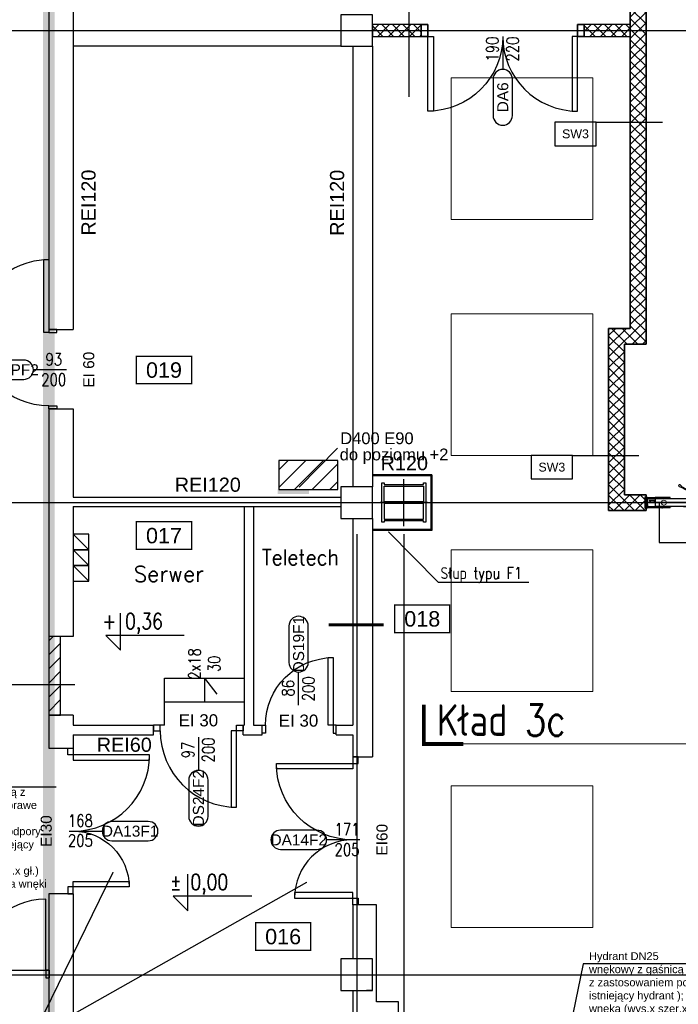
# Model space of a CAD drawing. Header units: centimetres. Extents: x -228435 to 111511, y -89367 to 428125.
# Tile 11 of 219: x -63420 to -55056, y 10624 to 23137. Entities that reach past the tile are written whole.
import ezdxf
from ezdxf.enums import TextEntityAlignment as Align

# ---------------------------------------------------------------- set-up
doc = ezdxf.new("R2010")
doc.units = ezdxf.units.CM
doc.header["$LTSCALE"] = 50
for name, pattern in [('0_II 10 sal$0$HIDDEN', [9.525, 6.35, -3.175]), ('DASHDOT', [25.4, 12.7, -6.35, 0, -6.35]), ('DASHDOT2', [12.7, 6.35, -3.175, 0, -3.175]), ('DIN_STRICHPUNKT', [10.7, 5, -2.5, 0.7, -2.5]), ('DIVIDE', [31.75, 12.7, -6.35, 0, -6.35, 0, -6.35]), ('HIDDEN2', [4.7625, 3.175, -1.5875]), ('HIDDENX2', [19.05, 12.7, -6.35])]:
    doc.linetypes.add(name, pattern=pattern)
doc.layers.get('0').update_dxf_attribs({"color": 8})
for name, color, linetype in [('0_II 10 sal$0$ARCH_ŚCIANY_PRZESUWNE', 8, 'Continuous'), ('3', 8, 'Continuous'), ('ACHSEN', 8, 'DIN_STRICHPUNKT'), ('ARCH_ETAPOWANIE', 8, 'DIVIDE'), ('ARCH_GK', 8, 'Continuous'), ('ARCH_INFO_AREA_ETYKIETY_200', 8, 'Continuous'), ('ARCH_INFO_ETYK_DRZWI', 8, 'Continuous'), ('ARCH_INFO_KOTY_WYSOKOŚCIOWE_IST', 8, 'Continuous'), ('ARCH_INFO_KŁADY ŚCIAN', 8, 'HIDDEN2'), ('ARCH_INFO_ODPORNOŚĆ OGNIOWA', 8, 'Continuous'), ('ARCH_INFO_OPISY', 8, 'Continuous'), ('ARCH_INFO_OPISY_IST', 8, 'Continuous'), ('ARCH_INFO_OPISY_PRZEGRODY', 8, 'Continuous'), ('ARCH_INFO_OSIE_IST', 8, 'DASHDOT2'), ('ARCH_INFO_SCHODY_IST', 8, 'Continuous'), ('ARCH_MUROWANE', 8, 'Continuous'), ('ARCH_MUROWANE_IST', 8, 'Continuous'), ('ARCH_OTWORY_WENTYLACJA_IST', 8, 'Continuous'), ('ARCH_STAL_IST', 8, 'Continuous'), ('ARCH_SZYNY', 8, 'Continuous'), ('ARCH_WIDOK_IST', 8, 'Continuous'), ('ARCH_ŚLUSARKA_DRZWI', 8, 'Continuous'), ('ARCH_ŚLUSARKA_DRZWI_IST', 8, 'Continuous'), ('ARCH_ŻELBET_IST', 8, 'Continuous'), ('bgde_ opis hydranty', 8, 'Continuous'), ('HUFCOR', 8, 'Continuous'), ('Kondygnacja +0$0$ARCH_GK', 8, 'Continuous'), ('Kondygnacja +0$0$ARCH_ŚLUSARKA_DRZWI', 8, 'Continuous'), ('KÖRPERKANTE', 8, 'Continuous'), ('Osie rzutów$0$ARCH_INFO_OSIE_OPISY_IST', 8, 'Continuous'), ('PANELE', 8, 'Continuous'), ('SCHRAFFUR', 8, 'Continuous'), ('tabela', 8, 'Continuous'), ('VOLL', 8, 'Continuous')]:
    doc.layers.add(name, color=color, linetype=linetype)
for name, color, linetype, lineweight in [('2', 8, 'Continuous', 0), ('_SP KORYTA', 8, 'Continuous', 25), ('ARCH_SUFITY_PODWIESZANE', 8, 'HIDDENX2', 9), ('Wymiary', 8, 'Continuous', 15)]:
    doc.layers.add(name, color=color, linetype=linetype, lineweight=lineweight)
doc.layers.get('HUFCOR').off()
doc.styles.add('Arial', font='ARIAL.TTF')
doc.styles.add('Romans', font='Romans.shx')
doc.styles.add('ROMANS-50-CM', font='romans.shx', dxfattribs={"width": 0.8, "height": 10})
doc.linetypes.add('SZYNA_LINE', pattern='A,12.7,-7.75,["SZYNA",Standard,S=2.54,R=0,X=-5.95,Y=-1.27],-7.75', length=28.2)
doc.dimstyles.new('ISO-25', dxfattribs={"dimtxt": 2.5, "dimasz": 2.5, "dimexe": 1.25, "dimexo": 0.625, "dimtad": 1, "dimtxsty": 'Standard', "dimcen": 2.5, "dimadec": 0, "dimazin": 0, "dimtfac": 1, "dimtmove": 0, "dimatfit": 3, "dimfxl": 0, "dimarcsym": 0})
pattern_1 = [(45, (-121140, -45000), (-67.35192, 67.35192), []), (135, (-121140, -45000), (-67.35192, -67.35192), [])]

# ---------------------------------------------------------------- blocks, each defined once
blk = doc.blocks.new('SU Lampy kwadratowe +0')
at = {"layer": 'ARCH_SUFITY_PODWIESZANE', "ltscale": 2.5}
for points in [[(6320, 6740), (6500, 6740), (6500, 6560), (6320, 6560)], [(6320, 6440), (6500, 6440), (6500, 6260), (6320, 6260)], [(6320, 6140), (6500, 6140), (6500, 5960), (6320, 5960)], [(6320, 5840), (6500, 5840), (6500, 5660), (6320, 5660)]]:
    blk.add_lwpolyline(points, close=True, dxfattribs=at)
blk = doc.blocks.new('T-drzwi_dół-200')
at = {"layer": 'ARCH_INFO_ETYK_DRZWI'}
blk.add_line((0, 0), (0, -60), dxfattribs=at)
blk.add_lwpolyline([(-17.5, -77.5), (-17.5, -143.7, 1), (17.5, -143.7), (17.5, -77.5, 1)], format="xyb", close=True, dxfattribs=at)
at = {"layer": 'ARCH_INFO_ETYK_DRZWI', "style": 'Romans', "width": 0.8}
for tag, p in [('ADS_DRZWI:SZEROKOŚĆ', (-7.9, -23)), ('ADS_DRZWI:WYSOKOŚĆ', (29, -23))]:
    blk.add_attdef(tag, text='', height=22, rotation=90, dxfattribs=at).set_placement(p, align=Align.CENTER)
at = {"layer": 'ARCH_INFO_ETYK_DRZWI', "color": 1, "style": 'Arial'}
blk.add_attdef('ADS_DRZWI:ODPORNOŚĆ_OGNIOWA', text='', height=22, dxfattribs=at).set_placement((-0.1, 13.3), align=Align.BOTTOM_CENTER)
at = {"layer": 'ARCH_INFO_ETYK_DRZWI', "style": 'Arial'}
blk.add_attdef('ADS_DRZWI:SYMBOL', text='', height=20, rotation=90, dxfattribs=at).set_placement((0, -110.6), align=Align.MIDDLE)
blk = doc.blocks.new('T-drzwi_prawe-200')
at = {"layer": 'ARCH_INFO_ETYK_DRZWI'}
blk.add_line((0, 0), (60, 0), dxfattribs=at)
blk.add_lwpolyline([(143.7, 17.5), (77.5, 17.5, 1), (77.5, -17.5), (143.7, -17.5, 1)], format="xyb", close=True, dxfattribs=at)
at = {"layer": 'ARCH_INFO_ETYK_DRZWI', "color": 1, "style": 'Arial'}
blk.add_attdef('ADS_DRZWI:ODPORNOŚĆ_OGNIOWA', text='', height=20, rotation=90, dxfattribs=at).set_placement((-25.5, 0.1), align=Align.BOTTOM_CENTER)
at = {"layer": 'ARCH_INFO_ETYK_DRZWI', "style": 'Romans', "width": 0.8}
for tag, p in [('ADS_DRZWI:SZEROKOŚĆ', (20.5, 8)), ('ADS_DRZWI:WYSOKOŚĆ', (20.5, -28))]:
    blk.add_attdef(tag, text='', height=22, dxfattribs=at).set_placement(p, align=Align.CENTER)
at = {"layer": 'ARCH_INFO_ETYK_DRZWI', "style": 'Arial'}
blk.add_attdef('ADS_DRZWI:SYMBOL', text='', height=20, dxfattribs=at).set_placement((110.7, 0), align=Align.MIDDLE)
blk = doc.blocks.new('T-drzwi_lewe-200')
at = {"layer": 'ARCH_INFO_ETYK_DRZWI'}
blk.add_line((0, 0), (-60, 0), dxfattribs=at)
blk.add_lwpolyline([(-77.5, 17.5), (-143.7, 17.5, 1), (-143.7, -17.5), (-77.5, -17.5, 1)], format="xyb", close=True, dxfattribs=at)
at = {"layer": 'ARCH_INFO_ETYK_DRZWI', "style": 'Arial'}
blk.add_attdef('ADS_DRZWI:ODPORNOŚĆ_OGNIOWA', text='', height=20, rotation=90, dxfattribs=at).set_placement((56.4, 0.1), align=Align.BOTTOM_CENTER)
at = {"layer": 'ARCH_INFO_ETYK_DRZWI', "style": 'Romans', "width": 0.8}
for tag, p in [('ADS_DRZWI:SZEROKOŚĆ', (-23, 7.9)), ('ADS_DRZWI:WYSOKOŚĆ', (-23, -29))]:
    blk.add_attdef(tag, text='', height=22, dxfattribs=at).set_placement(p, align=Align.CENTER)
at = {"layer": 'ARCH_INFO_ETYK_DRZWI', "style": 'Arial'}
blk.add_attdef('ADS_DRZWI:SYMBOL', text='', height=20, dxfattribs=at).set_placement((-110.6, 0), align=Align.MIDDLE)
blk = doc.blocks.new('T-drzwi_góra-200')
at = {"layer": 'ARCH_INFO_ETYK_DRZWI'}
blk.add_line((0, 0), (0, 60), dxfattribs=at)
blk.add_lwpolyline([(-17.5, 143.7), (-17.5, 77.5, 1), (17.5, 77.5), (17.5, 143.7, 1)], format="xyb", close=True, dxfattribs=at)
at = {"layer": 'ARCH_INFO_ETYK_DRZWI', "style": 'Arial'}
blk.add_attdef('ADS_DRZWI:SYMBOL', text='', height=20, rotation=90, dxfattribs=at).set_placement((0, 110.6), align=Align.MIDDLE)
at = {"layer": 'ARCH_INFO_ETYK_DRZWI', "style": 'Romans', "width": 0.8}
for tag, p in [('ADS_DRZWI:SZEROKOŚĆ', (-8, 30.5)), ('ADS_DRZWI:WYSOKOŚĆ', (29, 29.5))]:
    blk.add_attdef(tag, text='', height=22, rotation=90, dxfattribs=at).set_placement(p, align=Align.CENTER)
at = {"layer": 'ARCH_INFO_ETYK_DRZWI', "color": 1, "style": 'Arial'}
blk.add_attdef('ADS_DRZWI:ODPORNOŚĆ_OGNIOWA', text='', height=22, dxfattribs=at).set_placement((-0.1, -45.8), align=Align.BOTTOM_CENTER)
blk = doc.blocks.new('Linie kładów 0')
at = {"layer": 'ARCH_INFO_KŁADY ŚCIAN', "ltscale": 10, "const_width": 1}
blk.add_lwpolyline([(6335.3, 5893.4), (11516.8, 5893.4), (11516.8, 6729.9), (13383.9, 6729.9)], dxfattribs=at)
at = {"layer": 'ARCH_INFO_KŁADY ŚCIAN', "linetype": 'Continuous', "const_width": 5}
blk.add_lwpolyline([(6285.3, 5943.4), (6285.3, 5893.4), (6335.3, 5893.4)], dxfattribs=at)
at = {"layer": 'ARCH_INFO_KŁADY ŚCIAN', "insert": (6301.6, 5943.6), "char_height": 40, "width": 626.533, "attachment_point": 1, "style": 'ROMANS-50-CM'}
blk.add_mtext('Kład 3c', dxfattribs=at)
blk = doc.blocks.new('A$C50B549AF')
at = {"layer": 'ARCH_SZYNY', "linetype": 'SZYNA_LINE', "ltscale": 2.5}
for p, q in [((1183.5, 1200.4, 630), (319, 1200.4, 630)), ((335.7, 1200.4, 630), (335.7, 1149.7, 630)), ((335.7, 1149.7, -614.3), (2332.9, 1149.7, -421.8))]:
    blk.add_line(p, q, dxfattribs=at)
blk = doc.blocks.new('BEDIENHEBEL')
at = {"layer": 'KÖRPERKANTE'}
for p, q in [((-10, -85), (-10, 0)), ((-10, 0), (10, 0)), ((10, -85), (10, 0)), ((-145, -149), (-38, -87)), ((-140, -158), (-33, -96)), ((-31, -85), (-10, -85)), ((-31, -95), (-10, -95)), ((-10, -95), (-10, -100)), ((-10, -100), (10, -100)), ((31, -85), (10, -85)), ((31, -95), (10, -95)), ((10, -95), (10, -100)), ((140, -158), (33, -96)), ((145, -149), (38, -87)), ((-173, -156), (-148, -147)), ((-160, -178), (-140, -161)), ((-139, -159), (-146, -147)), ((139, -159), (146, -147)), ((160, -178), (140, -161)), ((173, -156), (148, -147))]:
    blk.add_line(p, q, dxfattribs=at)
for centre, radius, start, end in [((-31, -100), 15, 90, 120), ((-31, -100), 5, 90, 120), ((-15, -90), 7.25, 316.3972, 43.6028), ((15, -90), 7.25, 136.3972, 223.6028), ((31, -100), 15, 60, 90), ((31, -100), 5, 60, 90), ((-167, -167), 12.5, 120, 300), ((-147, -148), 1, 30, 120), ((-140, -160), 1, 300, 30), ((140, -160), 1, 150, 240), ((147, -148), 1, 60, 150), ((167, -167), 12.5, 240, 60)]:
    blk.add_arc(centre, radius, start, end, dxfattribs=at)
blk = doc.blocks.new('*U524')
at = {"layer": 'PANELE'}
for points in [[(0, 0), (0, -21), (-14, -21)], [(0, 0), (1000, 0)], [(810, -97), (810, -112), (1000, -112), (1000, 15), (810, 15), (810, 0)], [(-14, -76), (0, -76), (0, -97)], [(0, -97), (1000, -97)]]:
    blk.add_lwpolyline(points, dxfattribs=at)
blk.add_arc((24, -48), 46.5, 143.7563, 216.2437, dxfattribs=at)
at = {"layer": 'Wymiary'}
for centre in [(110, -48), (890, -48)]:
    blk.add_circle(centre, 32, dxfattribs=at)
at = {"layer": 'PANELE'}
blk.add_blockref('BEDIENHEBEL', (525, -97), dxfattribs=at)
blk = doc.blocks.new('etykieta_numer')
at = {"color": 0, "linetype": 'ByBlock', "const_width": 2.44}
blk.add_lwpolyline([(-50, -50), (-50, 0), (50, 0), (50, -50)], close=True, dxfattribs=at)
at = {"color": 0, "linetype": 'ByBlock', "style": 'Arial'}
blk.add_attdef('AECAREA:NUMBER', text='', height=28, dxfattribs=at).set_placement((0, -25), align=Align.MIDDLE)
blk = doc.blocks.new('cahbir 0')
at = {"layer": '_SP KORYTA'}
h = blk.add_hatch(dxfattribs=at)
h.set_pattern_fill('ANSI31', color=256, scale=5, style=0)
h.set_pattern_definition([(45, (-82600.029, -43189.999), (-11.2253202, 11.2253202), [])])
h.paths.add_polyline_path([(-7449, 1336.6), (-7373.8, 1336.6), (-7373.8, 1373.6), (-7449, 1373.6)])
blk.add_hatch(color=256, dxfattribs=at).paths.add_polyline_path([(-7450.5, 1336.8), (-7410.5, 1336.8), (-7410.5, 1330.8), (-7450.5, 1330.8)])
blk.add_line((-7374.5, 1389.2, -630), (-7423, 1339.6, -630), dxfattribs=at)
at = {"layer": '_SP KORYTA', "elevation": -630}
blk.add_lwpolyline([(-7449, 1336.6), (-7373.8, 1336.6), (-7373.8, 1373.6), (-7449, 1373.6)], close=True, dxfattribs=at)
at = {"layer": '_SP KORYTA', "style": 'Arial'}
for s, p in [('D400 E90', (-7370.9, 1394.3, -630)), ('do poziomu +2', (-7371.6, 1373.7, -630))]:
    blk.add_text(s, height=15, dxfattribs=at).set_placement(p)
blk = doc.blocks.new('CLOSURE')
at = {"color": 7, "linetype": 'Continuous'}
for p, q in [((-2, 0), (-9, 0)), ((-2, 0), (-2, -1)), ((-10, -1), (-10, -2)), ((-10, -34), (-10, -40)), ((-9, -3), (-8, -3)), ((-8, -33), (-9, -33)), ((-9, -41), (-3, -41)), ((-8, -7), (-8, -7)), ((-8, -30), (-8, -30)), ((-8, -39), (-8, -36)), ((-8, -36), (177, -36)), ((-3, -39), (-8, -39)), ((-2, -1), (-2, -2)), ((-2, -12), (-2, -17)), ((-2, -17), (-1, -18)), ((-1, -18), (-2, -19)), ((-2, -19), (-2, -24)), ((-2, -40), (-2, -40)), ((-1, -3), (0, -3)), ((0, -29), (0, -3)), ((0, -34), (0, -32)), ((150, -34), (0, -34)), ((5, -30), (1, -30)), ((1, -31), (5, -31)), ((6, -31), (6, -31)), ((146, -30), (146, -31)), ((153, -30), (147, -30)), ((147, -31), (151, -31)), ((153, -31), (153, -30)), ((156, -30), (156, -31)), ((163, -34), (159, -34)), ((166, -31), (166, -30)), ((168, -30), (168, -31)), ((179, -34), (172, -34)), ((172, -40), (172, -40)), ((177, -39), (173, -39)), ((173, -41), (179, -41)), ((177, -36), (177, -39)), ((180, -40), (180, -35))]:
    blk.add_line(p, q, dxfattribs=at)
for centre, radius, start, end in [((-9, -1), 1.2, 90, 180), ((-9, -2), 1, 180, 270), ((-9, -34), 1, 90, 180), ((-9, -40), 1, 180, 270), ((-8, -8), 1, 90, 217.5752), ((-5, -5), 5.01, 217.5752, 275.7303), ((-5, -31), 5.01, 84.2699, 140.5242), ((-8, -29), 1, 140.5242, 270), ((-8, -2), 1, 270, 314.9442), ((-8, -8), 1, 40.708, 90), ((-8, -29), 1, 270, 317.1564), ((-8, -34), 1, 42.8436, 90), ((-5, -5), 2.75, 220.708, 134.9442), ((-5, -31), 2.75, 222.8436, 137.1564), ((-4, -12), 2, 0, 95.7303), ((-4, -24), 2, 264.2699, 0), ((-3, -40), 1, 0, 90), ((-3, -40), 1, 270, 0), ((-1, -2), 1, 180, 270), ((1, -29), 1, 180, 270), ((1, -32), 1, 90, 180), ((5, -31), 0.5, 0, 90), ((5, -31), 0.5, 270, 0), ((147, -30), 0.5, 90, 180), ((147, -31), 0.5, 180, 270), ((150, -33), 1, 270, 3.2641), ((151, -32), 0.5, 341.3143, 90), ((155, -33), 3.4, 161.3143, 183.2641), ((153, -30), 0.5, 0, 90), ((152, -31), 1, 323.1301, 0), ((155, -33), 1.75, 143.1301, 36.8699), ((156, -30), 0.5, 54.1117, 180), ((157, -31), 1, 180, 216.8699), ((155, -33), 3.4, 356.7359, 54.1117), ((159, -33), 1, 176.7359, 270), ((163, -33), 1, 270, 3.2641), ((167, -33), 3.4, 125.8883, 183.2641), ((165, -30), 0.5, 0, 125.8883), ((167, -33), 1.75, 143.1301, 36.8699), ((165, -31), 1, 323.1301, 0), ((169, -30), 0.5, 54.1117, 180), ((169, -31), 1, 180, 216.8699), ((167, -33), 3.4, 356.7359, 54.1117), ((172, -33), 1, 176.7359, 270), ((173, -40), 1, 90, 180), ((173, -40), 1, 180, 270), ((179, -35), 1, 0, 90), ((179, -40), 1, 270, 0)]:
    blk.add_arc(centre, radius, start, end, dxfattribs=at)
blk = doc.blocks.new('hufcor detal 2')
at = {"layer": 'SCHRAFFUR'}
h = blk.add_hatch(dxfattribs=at)
h.set_pattern_fill('ANSI34', color=256, scale=10, style=0)
h.set_pattern_definition([(45, (-9731.639, 331.908), (-5.303301, 5.303301), []), (45, (-9729.871, 331.908), (-5.303301, 5.303301), []), (45, (-9728.1034, 331.908), (-5.303301, 5.303301), []), (45, (-9726.3356, 331.908), (-5.303301, 5.303301), [])])
h.paths.add_polyline_path([(-4.1, 11.6), (-8.1, 11.6), (-8.1, 0.6), (-4.1, 0.6)])
h.paths.add_polyline_path([(-4.1, 0.6), (-8.1, 0.6), (-8.1, -10.4), (-4.1, -10.4)])
at = {"layer": 'VOLL'}
for points in [[(-5.3, 30), (-97.9, 30), (-97.9, 31.2), (-5.3, 31.2)], [(-5.3, -29.9), (-5.3, -28.7), (-97.9, -28.7), (-97.9, -29.9)]]:
    blk.add_hatch(color=256, dxfattribs=at).paths.add_polyline_path(points)
at = {"layer": '2'}
for p, q in [((-96.6, 25.3), (-96.6, 25.2)), ((-93.3, 27.5), (-93.5, 26.6)), ((-92.7, 27.4), (-93, 26.3)), ((-86.8, 27.4), (-86.5, 26.3)), ((-86.2, 27.5), (-86, 26.6)), ((-82.9, 25.3), (-82.9, 25.2))]:
    blk.add_line(p, q, dxfattribs=at)
for centre, radius, start, end in [((-96.5, 25.2), 0.15, 81.64787, 164.0608), ((-96.5, 25.2), 0.15, 164.0608, 254.45214), ((-95.7, 27.8), 2.49, 252.00184, 332.27024), ((-95.4, 27.5), 2.67, 245.6965, 334.36264), ((-92.9, 28.1), 0.8, 285.0434, 236.28409), ((-86.6, 28.1), 0.8, 303.71591, 254.9566), ((-84.1, 27.5), 2.67, 205.63736, 294.3035), ((-83.8, 27.8), 2.49, 207.72976, 287.99816), ((-83, 25.2), 0.15, 15.9392, 98.35213), ((-83, 25.2), 0.15, 285.54786, 15.9392)]:
    blk.add_arc(centre, radius, start, end, dxfattribs=at)
at = {"layer": '3'}
for centre, radius, start, end in [((-11.1, -0.1), 11.1, 308.94516, 51.05484), ((-11, -0.1), 10.6, 310.60168, 49.39832)]:
    blk.add_arc(centre, radius, start, end, dxfattribs=at)
at = {"layer": 'ACHSEN', "ltscale": 5}
blk.add_line((53.1, 0.6), (-268.8, 0.6), dxfattribs=at)
at = {"layer": 'ARCH_GK', "linetype": 'Continuous', "lineweight": -3}
for p, q in [((0.3, 17.1), (0.3, 35)), ((0.3, 35), (0.3, -33.7))]:
    blk.add_line(p, q, dxfattribs=at)
for points in [[(0.3, 35), (2.7, 35), (3, 36.7), (3.3, 35)], [(6.4, 35), (3.9, 35), (3.5, 33.3), (3.3, 35)], [(6.3, 17.1), (6.3, 35)], [(6.3, 35), (6.3, -33.7)], [(0.3, -33.7), (2.7, -33.7), (3, -35.5), (3.3, -33.7)], [(6.4, -33.7), (3.9, -33.7), (3.5, -32), (3.3, -33.7)]]:
    blk.add_lwpolyline(points, dxfattribs=at)
at = {"layer": 'VOLL'}
for p, q in [((-96.8, 31.2), (-6.5, 31.2)), ((-8.1, 11.6), (-8.1, -10.4)), ((-8.1, 11.6), (-4.1, 11.6)), ((-4.1, 11.6), (-4.1, -10.4)), ((-48.1, -6.8), (-53, -10.2)), ((-48.1, -13.6), (-53, -10.2)), ((-48.1, -9.2), (-48.1, -6.8)), ((-48.1, -9.2), (-23.8, -9.2)), ((-48.1, -11.2), (-23.8, -11.2)), ((-48.1, -11.2), (-48.1, -13.6)), ((-23.8, -6.8), (-18.8, -10.2)), ((-23.8, -9.2), (-23.8, -6.8)), ((-23.8, -13.6), (-18.8, -10.2)), ((-23.8, -11.2), (-23.8, -13.6)), ((-8.1, -10.4), (-4.1, -10.4))]:
    blk.add_line(p, q, dxfattribs=at)
for points in [[(-3, 27.1), (-5.7, 27.1, -7.740139), (-5.7, 27.7), (-3, 27.7, -0.445604), (-3, 14), (-5.7, 14, -7.740139), (-5.7, 14.6), (-3, 14.6, 0.483874)], [(-3, -25.9), (-5.7, -25.9, 7.740139), (-5.7, -26.4), (-3, -26.4, 0.445604), (-3, -12.7), (-5.7, -12.7, 7.740139), (-5.7, -13.3), (-3, -13.3, -0.406168)]]:
    blk.add_lwpolyline(points, format="xyb", close=True, dxfattribs=at)
blk.add_lwpolyline([(-97.9, -28.7), (-5.3, -28.7), (-5.3, -29.9), (-97.9, -29.9)], close=True, dxfattribs=at)
at = {"layer": 'VOLL', "xscale": 0.5, "yscale": 0.5000000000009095, "zscale": 0.5000000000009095, "rotation": 180}
blk.add_blockref('CLOSURE', (-9.3, 11.7), dxfattribs=at)
at = {"layer": 'VOLL', "xscale": -0.5, "yscale": 0.5000000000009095, "zscale": 0.5000000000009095}
blk.add_blockref('CLOSURE', (-9.3, -10.4), dxfattribs=at)
blk = doc.blocks.new('Osie rzutów')
at = {"layer": 'ARCH_INFO_OSIE_IST', "ltscale": 10}
for p, q in [((6200, 12510), (6200, 4800)), ((6200, 12510), (6200, 4571.2)), ((6260, 12510), (6260, 4623.3)), ((4436, 6800), (15156.5, 6800)), ((6260, 6170), (6260, 6230)), ((4436, 6200), (15156.5, 6200)), ((6290, 6200), (6230, 6200)), ((4436, 5600), (15156.5, 5600))]:
    blk.add_line(p, q, dxfattribs=at)

msp = doc.modelspace()

# ---------------------------------------------------------------- hatches: boundary and pattern name
at = {"layer": 'ARCH_GK', "linetype": 'Continuous', "lineweight": -3}
h = msp.add_hatch(dxfattribs=at)
h.set_pattern_fill('ANSI37', color=256, scale=30, style=0)
h.set_pattern_definition(pattern_1)
h.paths.add_polyline_path([(-55665, 54650), (-55465, 54650), (-55465, 62985), (-55740, 62985), (-55740, 64900), (-55465, 64900), (-55465, 65100), (-55940, 65100), (-55940, 62785), (-55665, 62785), (-55665, 59075), (-56250, 59075), (-56250, 58925), (-55665, 58925)])
h.paths.add_polyline_path([(-55465, 53500), (-55665, 53500), (-55665, 52500), (-55465, 52500)])
h.paths.add_polyline_path([(-55665, 42650), (-55465, 42650), (-55465, 51350), (-55665, 51350)])
h.paths.add_polyline_path([(-55665, 40500), (-55465, 40500), (-55465, 41500), (-55665, 41500)])
h.paths.add_polyline_path([(-55665, 30650), (-55465, 30650), (-55465, 39350), (-55665, 39350)])
h.paths.add_polyline_path([(-55665, 28500), (-55465, 28500), (-55465, 29500), (-55665, 29500)])
h.paths.add_polyline_path([(-55465, 27350), (-55665, 27350), (-55665, 19215), (-55940, 19215), (-55940, 16900), (-55465, 16900), (-55465, 17100), (-55740, 17100), (-55740, 19015), (-55465, 19015)])
h = msp.add_hatch(dxfattribs=at)
h.set_pattern_fill('ANSI37', color=256, scale=30, style=0)
h.set_pattern_definition(pattern_1)
h.paths.add_polyline_path([(-58940, 23075), (-58940, 22925), (-58320, 22925), (-58320, 23075)], flags=0)
h.paths.add_polyline_path([(-55640, 22925), (-55640, 23075), (-56250, 23075), (-56250, 22925)])
at = {"layer": 'ARCH_MUROWANE', "linetype": 'Continuous', "lineweight": -3}
h = msp.add_hatch(dxfattribs=at)
h.set_pattern_fill('ANSI31', color=256, scale=40, angle=-360, style=0)
h.set_pattern_definition([(45, (-121140, -45000), (-89.80256, 89.80256), [])])
h.paths.add_polyline_path([(-62900, 15300), (-63050, 15300), (-63050, 14300), (-62900, 14300)], flags=0)

# ---------------------------------------------------------------- linework, layer by layer
at = {"layer": '0_II 10 sal$0$ARCH_ŚCIANY_PRZESUWNE', "linetype": '0_II 10 sal$0$HIDDEN', "lineweight": -3, "elevation": 630}
msp.add_lwpolyline([(-54253, 17050), (-55465, 17050), (-55465, 16950), (-54253, 16950)], close=True, dxfattribs=at)
at = {"layer": 'ARCH_ETAPOWANIE', "ltscale": 10, "const_width": 150, "elevation": 630}
msp.add_lwpolyline([(-32748.04041, 102637.86797), (-71890, 102620.1903), (-71740, 89900), (-59190, 89900), (-59190, 71200), (-71590, 71200), (-71590, 58800), (-65060, 58800), (-65060, 57540), (-63050, 57540), (-63050, -5675.91583)], dxfattribs=at)
at = {"layer": 'ARCH_GK', "linetype": 'Continuous', "lineweight": -3}
for p, q in [((-55465, 19015, 630), (-55465, 27350, 630)), ((-58940, 23075, 630), (-58940, 22925, 630)), ((-58320, 23075, 630), (-58940, 23075, 630)), ((-58320, 22925, 630), (-58320, 23075, 630)), ((-56250, 23075, 630), (-56250, 22925, 630)), ((-55665, 23075, 630), (-56250, 23075, 630)), ((-58940, 22925, 630), (-58320, 22925, 630)), ((-56250, 22925, 630), (-55665, 22925, 630)), ((-55665, 22925, 630), (-55665, 19215, 630)), ((-55940, 19215, 630), (-55940, 16900, 630)), ((-55665, 19215, 630), (-55940, 19215, 630)), ((-55740, 17100, 630), (-55740, 19015, 630)), ((-55740, 19015, 630), (-55465, 19015, 630)), ((-55465, 17100, 630), (-55740, 17100, 630)), ((-55465, 16900, 630), (-55465, 17100, 630)), ((-55940, 16900, 630), (-55465, 16900, 630)), ((-58940, 10800, 630), (-59015, 10800, 630))]:
    msp.add_line(p, q, dxfattribs=at)
at = {"layer": 'ARCH_GK', "linetype": 'Continuous', "lineweight": -3, "elevation": 630}
msp.add_lwpolyline([(-55465, 27350), (-55465, 19015), (-55740, 19015), (-55740, 17100), (-55465, 17100), (-55465, 16900), (-55940, 16900), (-55940, 19215), (-55665, 19215), (-55665, 27350)], dxfattribs=at)
at = {"layer": 'ARCH_GK', "elevation": 630}
for points in [[(-58185, 17355), (-58940, 17355)], [(-58197.5, 17342.5), (-58940, 17342.5)], [(-58197.5, 17355), (-58197.5, 16657.5)], [(-58185, 17355), (-58185, 16645)], [(-58185, 16657.5), (-58940, 16657.5)], [(-58185, 16645), (-58940, 16645)]]:
    msp.add_lwpolyline(points, dxfattribs=at)
at = {"layer": 'ARCH_INFO_AREA_ETYKIETY_200', "const_width": 40, "elevation": 630}
msp.add_lwpolyline([(-58795.42294, 15447.81739), (-59495.42294, 15447.81739)], dxfattribs=at)
at = {"layer": 'ARCH_INFO_KOTY_WYSOKOŚCIOWE_IST', "elevation": 630}
for points in [[(-61330.63011, 15313.01295), (-62327.81406, 15313.01295), (-62140.31406, 15125.51295), (-62140.31406, 15593.94664)], [(-60473.54753, 11998.83641), (-61470.73147, 11998.83641), (-61283.23147, 11811.33641), (-61283.23147, 12279.77009)]]:
    msp.add_lwpolyline(points, dxfattribs=at)
at = {"layer": 'ARCH_INFO_OPISY_PRZEGRODY'}
for points, elevation in [([(-58473.49676, 22156.78804), (-58473.49676, 23453.06886)], 630), ([(-56098.6925, 21836.10497), (-55254.42159, 21836.10497)], 630), ([(-56398.97555, 17600.48777), (-55554.70464, 17600.48777)], 630), ([(-63894.95686, 14688.63928), (-62719.95136, 14688.63928)], 6930)]:
    msp.add_lwpolyline(points, dxfattribs=dict(at, elevation=elevation))
at = {"layer": 'ARCH_INFO_OPISY_PRZEGRODY', "elevation": 630}
for points in [[(-56623.6925, 21536.10497), (-56098.6925, 21536.10497), (-56098.6925, 21836.10497), (-56623.6925, 21836.10497), (-56623.6925, 21536.10497)], [(-56923.97555, 17300.48777), (-56398.97555, 17300.48777), (-56398.97555, 17600.48777), (-56923.97555, 17600.48777), (-56923.97555, 17300.48777)]]:
    msp.add_lwpolyline(points, close=True, dxfattribs=at)
at = {"layer": 'ARCH_INFO_SCHODY_IST'}
for q in [(-61075, 14470, 630), (-60915.5493, 14565.25327, 630)]:
    msp.add_line((-61075, 14770, 630), q, dxfattribs=at)
at = {"layer": 'ARCH_MUROWANE', "linetype": 'Continuous', "lineweight": -3}
for p, q in [((-62900, 15300, 630), (-63050, 15300, 630)), ((-63050, 15300, 630), (-63050, 14300, 630)), ((-62900, 14300, 630), (-62900, 15300, 630)), ((-63050, 14300, 630), (-62900, 14300, 630))]:
    msp.add_line(p, q, dxfattribs=at)
at = {"layer": 'ARCH_MUROWANE_IST', "ltscale": 4}
for p, q in [((-63050, 38790, 630), (-63050, 19200, 630)), ((-62740, 38790, 630), (-62740, 19200, 630)), ((-59190, 22800, 630), (-59190, 17200, 630)), ((-58940, 22800, 630), (-58940, 17200, 630)), ((-63050, 19200, 630), (-62740, 19200, 630)), ((-63050, 18190, 630), (-62740, 18190, 630)), ((-63050, 18190, 630), (-63050, 15300, 630)), ((-62740, 18190, 630), (-62740, 17070, 630)), ((-62740, 17070, 630), (-59340, 17070, 630)), ((-62740, 16950, 630), (-62740, 15300, 630)), ((-62740, 16950, 630), (-59340, 16950, 630)), ((-60570, 16950, 630), (-60570, 14170, 630)), ((-60450, 16950, 630), (-60450, 14170, 630)), ((-59190, 16800, 630), (-59190, 14170, 630)), ((-58940, 16800, 630), (-58940, 13770, 630)), ((-62740, 15300, 630), (-63050, 15300, 630)), ((-62740, 14300, 630), (-63050, 14300, 630)), ((-63050, 14300, 630), (-63050, 13880, 630)), ((-62740, 14300, 630), (-62740, 14170, 630)), ((-62740, 14170, 630), (-61720, 14170, 630)), ((-61720, 14050, 630), (-61720, 14170, 630)), ((-60580, 14170, 630), (-60570, 14170, 630)), ((-60580, 14050, 630), (-60580, 14170, 630)), ((-60450, 14170, 630), (-60340, 14170, 630)), ((-60340, 14050, 630), (-60340, 14170, 630)), ((-59400, 14170, 630), (-59190, 14170, 630)), ((-59400, 14050, 630), (-59400, 14170, 630)), ((-62740, 14050, 630), (-62740, 13880, 630)), ((-62740, 14050, 630), (-61720, 14050, 630)), ((-60580, 14050, 630), (-60340, 14050, 630)), ((-59400, 14050, 630), (-59190, 14050, 630)), ((-59190, 14050, 630), (-59190, 13770, 630)), ((-63050, 13880, 630), (-62740, 13880, 630)), ((-59190, 13770, 630), (-58940, 13770, 630)), ((-62740, 12030, 630), (-63050, 12030, 630)), ((-63050, 12030, 630), (-63050, 5410, 630)), ((-62740, 12030, 630), (-62740, 4400, 630)), ((-59190, 11890, 630), (-59190, 11200, 630)), ((-58940, 11890, 630), (-59190, 11890, 630)), ((-59190, 10800, 630), (-59190, 5200, 630))]:
    msp.add_line(p, q, dxfattribs=at)
at = {"layer": 'ARCH_MUROWANE_IST', "ltscale": 4, "elevation": -12270}
msp.add_lwpolyline([(-58910, 6495), (-58888.12722, 9605), (-58610, 9605), (-58610, 10655), (-58890, 10655), (-58890, 11890), (-58940, 11890)], dxfattribs=at)
at = {"layer": 'ARCH_OTWORY_WENTYLACJA_IST'}
for p, q in [((-62740, 16600, 630), (-62540, 16400, 630)), ((-62740, 16400, 630), (-62540, 16200, 630)), ((-62740, 16200, 630), (-62540, 16000, 630))]:
    msp.add_line(p, q, dxfattribs=at)
at = {"layer": 'ARCH_OTWORY_WENTYLACJA_IST', "elevation": 630}
for points in [[(-62740, 16400), (-62540, 16400), (-62540, 16600), (-62740, 16600)], [(-62740, 16200), (-62540, 16200), (-62540, 16400), (-62740, 16400)], [(-62740, 16000), (-62540, 16000), (-62540, 16200), (-62740, 16200)]]:
    msp.add_lwpolyline(points, close=True, dxfattribs=at)
at = {"layer": 'ARCH_STAL_IST', "elevation": 630}
for points in [[(-58820, 16750), (-58820, 17250), (-58790, 17250), (-58790, 17230), (-58290, 17230), (-58290, 17250), (-58260, 17250), (-58260, 16750), (-58290, 16750), (-58290, 16770), (-58790, 16770), (-58790, 16750)], [(-58290, 17010), (-58790, 17010), (-58790, 17210), (-58290, 17210)], [(-58790, 16790), (-58290, 16790), (-58290, 16990), (-58790, 16990)]]:
    msp.add_lwpolyline(points, close=True, dxfattribs=at)
at = {"layer": 'ARCH_WIDOK_IST'}
for p, q in [((-59340, 22800, 630), (-62740, 22800, 630)), ((-61580, 14470, 630), (-61580, 14770, 630)), ((-61580, 14770, 630), (-60570, 14770, 630)), ((-61580, 14170, 630), (-61580, 14470, 630)), ((-61580, 14470, 630), (-60570, 14470, 630))]:
    msp.add_line(p, q, dxfattribs=at)
at = {"layer": 'ARCH_WIDOK_IST', "elevation": 630}
msp.add_lwpolyline([(-61580, 14170), (-61635, 14170)], dxfattribs=at)
at = {"layer": 'ARCH_ŚLUSARKA_DRZWI', "linetype": 'Continuous', "lineweight": -3, "elevation": 630}
for points in [[(-58235, 23075), (-58320, 23075), (-58320, 22925), (-58235, 22925)], [(-58235, 22925), (-58320, 22925), (-58320, 23075), (-58235, 23075)], [(-56335, 23075), (-56250, 23075), (-56250, 22925), (-56335, 22925)], [(-56335, 22925), (-56250, 22925), (-56250, 23075), (-56335, 23075)], [(-58235, 22925), (-58165, 22925), (-58165, 21975), (-58235, 21975)], [(-56335, 22925), (-56405, 22925), (-56405, 21975), (-56335, 21975)], [(-63050, 19160), (-63113, 19160), (-63113, 20090), (-63050, 20090)], [(-62949, 19160), (-62949, 19200), (-63050, 19200), (-63050, 19160)], [(-62949, 18230), (-62949, 18190), (-63050, 18190), (-63050, 18230)], [(-59440, 14170), (-59503, 14170), (-59503, 15030), (-59440, 15030)], [(-61635, 14170), (-61720, 14170), (-61720, 14100), (-61635, 14100)], [(-60665, 14170), (-60580, 14170), (-60580, 14100), (-60665, 14100)], [(-60300, 14069), (-60340, 14069), (-60340, 14170), (-60300, 14170)], [(-59440, 14069), (-59400, 14069), (-59400, 14170), (-59440, 14170)], [(-60665, 14100), (-60735, 14100), (-60735, 13130), (-60665, 13130)], [(-62810, 13795), (-62810, 13880), (-62740, 13880), (-62740, 13795)], [(-62740, 13795), (-62740, 13725), (-61770, 13725), (-61770, 13795)], [(-59120, 13685), (-59120, 13770), (-59190, 13770), (-59190, 13685)], [(-59190, 13685), (-59190, 13615), (-60160, 13615), (-60160, 13685)], [(-62740, 12115), (-62740, 12185), (-62030, 12185), (-62030, 12115)], [(-62810, 12115), (-62810, 12030), (-62740, 12030), (-62740, 12115)], [(-59190, 11975), (-59190, 12045), (-59930, 12045), (-59930, 11975)], [(-59120, 11975), (-59120, 11890), (-59190, 11890), (-59190, 11975)]]:
    msp.add_lwpolyline(points, close=True, dxfattribs=at)
at = {"layer": 'ARCH_ŚLUSARKA_DRZWI', "linetype": 'Continuous', "lineweight": -3, "extrusion": (0, 0, -1)}
for centre, radius, start, end in [((58235, 22925, -630), 950, 180, 270), ((63050, 19160, -630), 930, 270, 90), ((59440, 14170, -630), 860, 0, 90), ((59190, 13685, -630), 970, 270, 0), ((62740, 12115, -630), 710, 90, 180)]:
    msp.add_arc(centre, radius, start, end, dxfattribs=at)
at = {"layer": 'ARCH_ŚLUSARKA_DRZWI', "linetype": 'Continuous', "lineweight": -3}
for centre, radius, start, end in [((-56335, 22925, 630), 950, 180, 270), ((-60665, 14100, 630), 970, 180, 270), ((-62740, 13795, 630), 970, 270, 0), ((-59190, 11975, 630), 740, 90, 180)]:
    msp.add_arc(centre, radius, start, end, dxfattribs=at)
at = {"layer": 'ARCH_ŚLUSARKA_DRZWI_IST'}
msp.add_line((-64840, 11060, 630), (-63040, 11060, 630), dxfattribs=at)
at = {"layer": 'ARCH_ŚLUSARKA_DRZWI_IST', "elevation": 630}
msp.add_lwpolyline([(-63090, 11060), (-63090, 10960), (-63040, 10960), (-63040, 11060), (-63090, 11060), (-63090, 11960.0154)], dxfattribs=at)
at = {"layer": 'ARCH_ŚLUSARKA_DRZWI_IST'}
msp.add_arc((-63090, 11060, 630), 900.0154, 90, 180, dxfattribs=at)
at = {"layer": 'ARCH_ŻELBET_IST', "ltscale": 4, "elevation": 630}
for points in [[(-59340, 22800), (-58940, 22800), (-58940, 23200), (-59340, 23200)], [(-59340, 16800), (-58940, 16800), (-58940, 17200), (-59340, 17200)], [(-59340, 10800), (-58940, 10800), (-58940, 11200), (-59340, 11200)]]:
    msp.add_lwpolyline(points, close=True, dxfattribs=at)
at = {"layer": 'bgde_ opis hydranty', "ltscale": 1.5, "elevation": -5670}
for points in [[(-62958.63246, 13383.15086), (-64690.61099, 13383.15086), (-64941.1043, 13674.93884)], [(-53510.96798, 11140.1133), (-56265.15181, 11140.1133), (-56624.45064, 9385)]]:
    msp.add_lwpolyline(points, dxfattribs=at)
at = {"layer": 'Kondygnacja +0$0$ARCH_GK', "linetype": 'Continuous', "lineweight": -3}
for p, q in [((-55665, 27400, 630), (-55665, 22925, 630)), ((-55465, 22925, 630), (-55465, 27400, 630)), ((-56250, 23075, 630), (-56250, 22925, 630)), ((-55665, 23075, 630), (-56250, 23075, 630)), ((-56250, 22925, 630), (-55665, 22925, 630))]:
    msp.add_line(p, q, dxfattribs=at)
at = {"layer": 'Kondygnacja +0$0$ARCH_ŚLUSARKA_DRZWI', "linetype": 'Continuous', "lineweight": -3, "elevation": 630}
for points in [[(-56335, 22925), (-56250, 22925), (-56250, 23075), (-56335, 23075)], [(-56335, 23075), (-56250, 23075), (-56250, 22925), (-56335, 22925)], [(-56335, 22925), (-56405, 22925), (-56405, 21975), (-56335, 21975)]]:
    msp.add_lwpolyline(points, close=True, dxfattribs=at)

# ---------------------------------------------------------------- block references
at = {"xscale": 10, "yscale": 10, "zscale": 10}
msp.add_blockref('cahbir 0', (14360, 3800.00982, 630), dxfattribs=at)
at = {"rotation": 180}
msp.add_blockref('*U524', (-54347.81942, 16951.52357, 630), dxfattribs=at)
at = {"layer": 'ARCH_INFO_AREA_ETYKIETY_200', "linetype": 'Continuous', "lineweight": -3, "xscale": 7, "yscale": 7, "zscale": 10}
for p, values in [((-61587.54466, 18860.1956, 630), {'AECAREA:NUMBER': '019'}), ((-61587.54466, 16756.05584, 630), {'AECAREA:NUMBER': '017'}), ((-58307.60601, 15697.81739, 630), {'AECAREA:NUMBER': '018'}), ((-60074.16583, 11659.95875, 630), {'AECAREA:NUMBER': '016'})]:
    msp.add_blockref('etykieta_numer', p, dxfattribs=at).add_auto_attribs(values)
at = {"layer": 'ARCH_INFO_ETYK_DRZWI', "linetype": 'Continuous', "lineweight": -3}
ref = msp.add_blockref('T-drzwi_dół-200', (-57285, 22925, 630), dxfattribs=dict(at, xscale=7, yscale=7, zscale=7))
ref.add_attrib('ADS_DRZWI:WYSOKOŚĆ', '220', dxfattribs={"height": 154, "rotation": 90, "style": 'Romans', "width": 0.8}).set_placement((-57082, 22764, 630), align=Align.CENTER)
ref.add_attrib('ADS_DRZWI:SZEROKOŚĆ', '190', dxfattribs={"height": 154, "rotation": 90, "style": 'Romans', "width": 0.8}).set_placement((-57340.37202, 22764, 630), align=Align.CENTER)
ref.add_attrib('ADS_DRZWI:SYMBOL', 'DA6', dxfattribs={"height": 140, "rotation": 90, "style": 'Arial'}).set_placement((-57285, 22150.88111, 630), align=Align.MIDDLE)
ref = msp.add_blockref('T-drzwi_lewe-200', (-62826.52439, 18688.41791, 630), dxfattribs=dict(at, xscale=7, yscale=7, zscale=7))
ref.add_attrib('ADS_DRZWI:SYMBOL', 'DS27PF2', dxfattribs={"height": 140, "style": 'Arial'}).set_placement((-63600.64328, 18688.41791, 630), align=Align.MIDDLE)
ref.add_attrib('ADS_DRZWI:SZEROKOŚĆ', '93', dxfattribs={"height": 154, "style": 'Romans', "width": 0.8}).set_placement((-62987.52439, 18743.78993, 630), align=Align.CENTER)
ref.add_attrib('ADS_DRZWI:ODPORNOŚĆ_OGNIOWA', 'EI 60', dxfattribs={"color": 1, "height": 140, "rotation": 90, "style": 'Arial'}).set_placement((-62431.45196, 18689.27438, 630), align=Align.BOTTOM_CENTER)
ref.add_attrib('ADS_DRZWI:WYSOKOŚĆ', '200', dxfattribs={"height": 154, "style": 'Romans', "width": 0.8}).set_placement((-62987.52439, 18485.41791, 630), align=Align.CENTER)
at = {"layer": 'ARCH_INFO_ETYK_DRZWI', "linetype": 'Continuous', "lineweight": -3, "xscale": 7, "yscale": 7, "zscale": 7}
for name, p, values in [('T-drzwi_góra-200', (-59878.31445, 14426.73924, 630), {'ADS_DRZWI:ODPORNOŚĆ_OGNIOWA': 'EI 30', 'ADS_DRZWI:SYMBOL': 'DS19F1', 'ADS_DRZWI:SZEROKOŚĆ': '86', 'ADS_DRZWI:WYSOKOŚĆ': '200'}), ('T-drzwi_dół-200', (-61150, 14017.07498, 630), {'ADS_DRZWI:ODPORNOŚĆ_OGNIOWA': 'EI 30', 'ADS_DRZWI:WYSOKOŚĆ': '200', 'ADS_DRZWI:SZEROKOŚĆ': '97', 'ADS_DRZWI:SYMBOL': 'DS24F2'}), ('T-drzwi_prawe-200', (-62792.66959, 12825, 630), {'ADS_DRZWI:ODPORNOŚĆ_OGNIOWA': 'EI30', 'ADS_DRZWI:SZEROKOŚĆ': '168', 'ADS_DRZWI:SYMBOL': 'DA13F1', 'ADS_DRZWI:WYSOKOŚĆ': '205'})]:
    msp.add_blockref(name, p, dxfattribs=at).add_auto_attribs(values)
at = {"layer": 'ARCH_INFO_ETYK_DRZWI', "linetype": 'Continuous', "lineweight": -3}
ref = msp.add_blockref('T-drzwi_lewe-200', (-59101.91129, 12715, 630), dxfattribs=dict(at, xscale=7, yscale=7, zscale=7))
ref.add_attrib('ADS_DRZWI:SYMBOL', 'DA14F2', dxfattribs={"height": 140, "style": 'Arial'}).set_placement((-59876.03018, 12715, 630), align=Align.MIDDLE)
ref.add_attrib('ADS_DRZWI:SZEROKOŚĆ', '171', dxfattribs={"height": 154, "style": 'Romans', "width": 0.8}).set_placement((-59262.91129, 12770.37202, 630), align=Align.CENTER)
ref.add_attrib('ADS_DRZWI:ODPORNOŚĆ_OGNIOWA', 'EI60', dxfattribs={"color": 1, "height": 140, "rotation": 90, "style": 'Arial'}).set_placement((-58706.83885, 12715.85647, 630), align=Align.BOTTOM_CENTER)
ref.add_attrib('ADS_DRZWI:WYSOKOŚĆ', '205', dxfattribs={"height": 154, "style": 'Romans', "width": 0.8}).set_placement((-59262.91129, 12512, 630), align=Align.CENTER)
at = {"layer": 'ARCH_INFO_KŁADY ŚCIAN', "xscale": 10, "yscale": 10, "zscale": 10}
msp.add_blockref('Linie kładów 0', (-121140, -45000, 630), dxfattribs=at)
at = {"layer": 'ARCH_SUFITY_PODWIESZANE', "ltscale": 2.5, "xscale": 10, "yscale": 10, "zscale": 10}
msp.add_blockref('SU Lampy kwadratowe +0', (-121140, -45000, -5670), dxfattribs=at)
at = {"layer": 'HUFCOR', "xscale": 10, "yscale": 10, "zscale": 10}
msp.add_blockref('A$C50B549AF', (-58654.9183, 4996.03602, -5670), dxfattribs=at)
at = {"layer": 'Osie rzutów$0$ARCH_INFO_OSIE_OPISY_IST', "xscale": 10, "yscale": 10, "zscale": 10}
msp.add_blockref('Osie rzutów', (-121140, -45000, 630), dxfattribs=at)
at = {"layer": 'tabela', "linetype": 'DASHDOT', "xscale": 2.112530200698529, "yscale": 2.112530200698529, "zscale": 2.112530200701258, "rotation": 179.9999999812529}
msp.add_blockref('hufcor detal 2', (-55464.31087, 17001.3486, 630), dxfattribs=at)

# ---------------------------------------------------------------- texts
at = {"layer": 'ARCH_INFO_KOTY_WYSOKOŚCIOWE_IST', "char_height": 200, "width": 976.1892646, "attachment_point": 4, "line_spacing_factor": 0.9, "style": 'ROMANS-50-CM'}
for s, insert in [('+ 0,36', (-62369.52402, 15462.64167, 630)), ('%%P 0,00', (-61512.44143, 12148.46513, 630))]:
    msp.add_mtext(s, dxfattribs=dict(at, insert=insert))
at = {"layer": 'ARCH_INFO_ODPORNOŚĆ OGNIOWA', "char_height": 180, "width": 533.3252474, "attachment_point": 5, "rotation": 90, "style": 'Arial'}
for insert in [(-62695.00061, 20812.71931, 630), (-59538.08948, 20810.33725, 630)]:
    msp.add_mtext('\\PREI120', dxfattribs=dict(at, insert=insert))
at = {"layer": 'ARCH_INFO_ODPORNOŚĆ OGNIOWA', "char_height": 180, "attachment_point": 5, "style": 'Arial'}
for s, insert, width in [('\\PR120', (-58534.95089, 17650.95453, 630), 3036.6124481), ('\\PREI120', (-61031.22626, 17376.39992, 630), 533.3252474), ('\\PREI60', (-62091.61904, 14071.8684, 630), 533.3252474)]:
    msp.add_mtext(s, dxfattribs=dict(at, insert=insert, width=width))
at = {"layer": 'ARCH_INFO_OPISY', "insert": (-58075.07828, 16179.61343, 630), "char_height": 150, "width": 6265.3267976, "attachment_point": 1, "style": 'ROMANS-50-CM'}
msp.add_mtext('Słup typu F1', dxfattribs=at)
at = {"layer": 'ARCH_INFO_OPISY_IST', "char_height": 200, "width": 2796.2290174, "attachment_point": 1, "style": 'ROMANS-50-CM'}
for s, insert in [('{\\W0.9;Teletech}', (-60343.41247, 16405.20683, 630)), ('{\\W1;Serwer}', (-61972.06189, 16193.50965, 630))]:
    msp.add_mtext(s, dxfattribs=dict(at, insert=insert))
at = {"layer": 'ARCH_INFO_OPISY_PRZEGRODY', "char_height": 112.5, "width": 525, "attachment_point": 5, "style": 'Arial'}
for insert in [(-56361.1925, 21686.10497, 630), (-56661.47555, 17450.48777, 630)]:
    msp.add_mtext('SW3', dxfattribs=dict(at, insert=insert))
at = {"layer": 'ARCH_INFO_SCHODY_IST', "insert": (-61075, 14951.0075, 630), "char_height": 150, "width": 100, "attachment_point": 5, "rotation": 90, "style": 'ROMANS-50-CM'}
msp.add_mtext('2x18 30', dxfattribs=at)
at = {"layer": 'bgde_ opis hydranty', "ltscale": 1.5, "char_height": 100, "attachment_point": 1, "style": 'Arial'}
for s, insert, width in [('Hydrant DN25^Jwnękowy z gaśnicą z boku, wykonanie prawe 650x950x250 z zastosowaniem podpory (wykorzystać istniejący hydrant );\\Pwnęka (wys.x szer.x gł.) 67x97x26 cm; góra wnęki na wys. 146cm', (-64659.93312, 13540.07073, 3747), 1644.2039244), ('Hydrant DN25^Jwnękowy z gaśnicą na dole, 900x700x250 z zastosowaniem podpory ( wykorzystać istniejący hydrant );\\Pwnęka (wys.x szer.x gł.) 92x72x26 cm; góra wnęki na wys. 146cm', (-56189.3866, 11286.51216, 10047), 2711.090685)]:
    msp.add_mtext(s, dxfattribs=dict(at, insert=insert, width=width))

# ---------------------------------------------------------------- leaders
at = {"layer": 'ARCH_INFO_OPISY'}
for points in [[(-58734.23533, 16628.37755, 630), (-58106.77267, 15988.3359, 630), (-56955.41708, 15988.33955, 630)], [(-62235.23237, 12300.1088, 630), (-63257.73521, 10205.38535, 630), (-66403.54705, 10205.38535, 630)], [(-59775.86652, 12174.13864, 630), (-63257.73521, 10205.38535, 630), (-66403.54705, 10205.38535, 630)]]:
    msp.add_leader(points, dimstyle='ISO-25', override={"dimscale": 5, "dimasz": 2, "dimtad": 0, "dimldrblk": 'Dot'}, dxfattribs=at)

doc.saveas('drawing.dxf')
